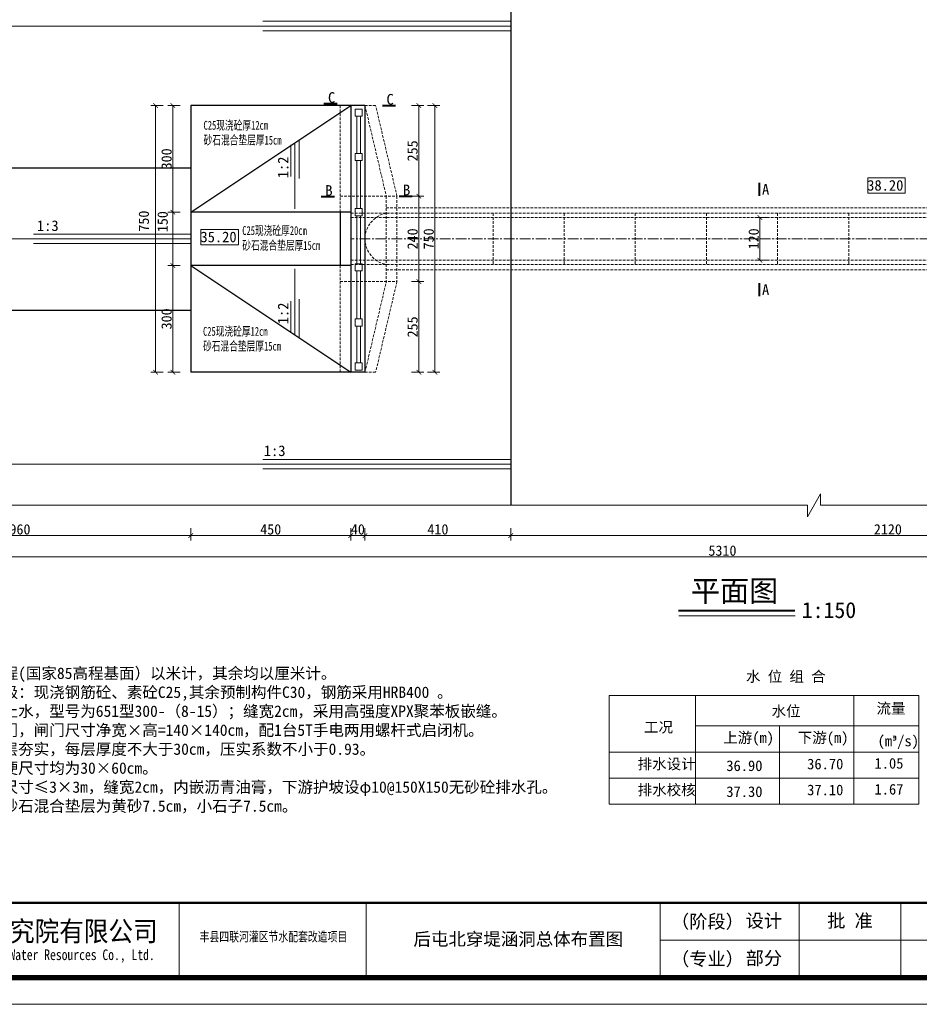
# Model space of a CAD drawing. Extents: x -27255 to 1448651, y 31034 to 8081248.
# Tile 126 of 198: x 583159 to 583412, y 3862053 to 3862330. Entities that reach past the tile are written whole.
import ezdxf
from ezdxf.enums import TextEntityAlignment as Align

# ---------------------------------------------------------------- set-up
doc = ezdxf.new("R2010")
doc.units = 0
doc.header["$PDMODE"] = 32
doc.header["$PDSIZE"] = 0.2
doc.linetypes.add('CENTER2', pattern=[1.125, 0.75, -0.125, 0.125, -0.125])
doc.linetypes.add('HIDDEN', pattern=[0.375, 0.25, -0.125])
doc.layers.get('0').update_dxf_attribs({"linetype": 'CONTINUOUS'})
doc.layers.get('Defpoints').update_dxf_attribs({"linetype": 'CONTINUOUS'})
for name, color, linetype, lineweight in [('0.09折线', 6, 'CONTINUOUS', 9), ('0.09标注线', 3, 'CONTINUOUS', 9), ('0.13填充', 8, 'CONTINUOUS', 9), ('0.13文字', 3, 'CONTINUOUS', 13), ('0.30粗线', 7, 'CONTINUOUS', 30), ('图框', 7, 'CONTINUOUS', 20), ('文字', 7, 'CONTINUOUS', 15), ('细实线', 3, 'CONTINUOUS', 20), ('虚线', 251, 'HIDDEN', 15), ('配筋1', 1, 'CONTINUOUS', 50)]:
    doc.layers.add(name, color=color, linetype=linetype, lineweight=lineweight)
doc.styles.add('-仿宋_GB2312', font='FangSong_GB2312.ttf')
doc.styles.add('LYJFS', font='times.ttf', dxfattribs={"width": 0.7})
doc.styles.get("Standard").update_dxf_attribs({"font": 'rs.shx', "bigfont": 'hztxt.shx'})
doc.styles.add('宋体', font='FangSong_GB2312.ttf')
doc.dimstyles.get("Standard").update_dxf_attribs({"dimtxt": 0.18, "dimasz": 0.18, "dimexe": 0.18, "dimexo": 0.0625, "dimgap": 0.09, "dimtad": 0, "dimtih": 1, "dimtoh": 1, "dimdec": 4, "dimzin": 0, "dimdsep": 46, "dimtxsty": 'Standard', "dimcen": 0.09, "dimadec": 0, "dimazin": 0, "dimtfac": 1, "dimtdec": 4, "dimtofl": 0, "dimtmove": 0, "dimatfit": 3, "dimfxl": 1, "dimtolj": 1, "dimtzin": 0, "dimarcsym": 0})

# ---------------------------------------------------------------- blocks, each defined once
blk = doc.blocks.new('d4trtg')
for p, q in [((655049.1983945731, 3899795.456410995), (655049.1983945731, 3899655.361745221)), ((655399.4350590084, 3899795.456410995), (655399.4350590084, 3899655.361745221)), ((655949.806960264, 3899795.456410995), (655949.806960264, 3899655.361745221)), ((656209.9827681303, 3899795.456410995), (656209.9827681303, 3899655.361745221)), ((656400.1112431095, 3899795.456410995), (656400.1112431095, 3899655.361745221))]:
    blk.add_line(p, q)
at = {"lineweight": 0}
for p, q in [((658021.2066613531, 3899725.409078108), (655949.806960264, 3899725.409078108)), ((658071.2404705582, 3899605.327936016), (653868.4004973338, 3899605.327936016))]:
    blk.add_line(p, q, dxfattribs=at)
at = {"lineweight": 0, "const_width": 10.0067618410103}
blk.add_lwpolyline([(654118.5695433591, 3902527.302393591), (658021.2066613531, 3902527.302393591), (658021.2066613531, 3899655.361745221), (654118.5695433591, 3899655.361745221)], close=True, dxfattribs=at)
at = {"lineweight": 0, "const_width": 4.002704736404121}
blk.add_lwpolyline([(658021.2066613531, 3899795.456410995), (654118.5695433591, 3899795.456410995)], dxfattribs=at)
at = {"style": '宋体'}
for s, height, width, p in [('江苏省水利勘测设计研究院有限公司', 37.52535690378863, 0.9, (654640.1952124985, 3899742.929376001)), ('丰县四联河灌区节水配套改造项目', 18.01217131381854, 0.75, (655225.535190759, 3899732.299860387)), ('Jiangsu Surveying and Design Institute of Water Resources Co., Ltd.', 20.0135236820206, 0.8, (654638.4727689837, 3899695.522921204))]:
    blk.add_text(s, height=height, dxfattribs=dict(at, width=width)).set_placement(p, align=Align.MIDDLE)
at = {"style": 'LYJFS'}
for s, p in [('（阶段）', (656038.2059940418, 3899760.432744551)), ('（专业）', (656038.2059940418, 3899690.385411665))]:
    blk.add_text(s, height=25.01690460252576, dxfattribs=at).set_placement(p, align=Align.MIDDLE_CENTER)
at = {"char_height": 25.01690460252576, "attachment_point": 5, "style": '宋体'}
for s, insert in [('设计', (656143.9596908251, 3899760.432744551)), ('批 准', (656305.0470056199, 3899760.432744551)), ('部分', (656143.9596908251, 3899690.385411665))]:
    blk.add_mtext(s, dxfattribs=dict(at, insert=insert))
blk = doc.blocks.new('_ARCHTICK')
at = {"color": 0, "linetype": 'ByBlock', "const_width": 0.15}
blk.add_lwpolyline([(-0.5, -0.5), (0.5, 0.5)], dxfattribs=at)
blk = doc.blocks.new('*D3591')
at = {"layer": '0.13文字', "color": 0, "lineweight": 9}
for p, q in [((583111.3843244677, 3862187.096356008), (583111.3843244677, 3862183.596390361)), ((583207.385006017, 3862187.096390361), (583207.385006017, 3862183.596390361)), ((583111.3843244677, 3862184.996390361), (583207.385006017, 3862184.996390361))]:
    blk.add_line(p, q, dxfattribs=at)
at = {"layer": 'Defpoints', "color": 0, "lineweight": 13}
for p in [(583111.3843244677, 3862248.442005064, -0.2873091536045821), (583207.385006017, 3862230.944734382), (583207.385006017, 3862184.996390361)]:
    blk.add_point(p, dxfattribs=at)
at = {"layer": '0.13文字', "color": 0, "lineweight": 9, "xscale": 1.3, "yscale": 1.3, "zscale": 1.3, "rotation": 180}
blk.add_blockref('_ARCHTICK', (583111.3843244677, 3862184.996390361), dxfattribs=at)
at = {"layer": '0.13文字', "color": 0, "lineweight": 9, "xscale": 1.3, "yscale": 1.3, "zscale": 1.3}
blk.add_blockref('_ARCHTICK', (583207.385006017, 3862184.996390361), dxfattribs=at)
at = {"layer": '0.13文字', "color": 0, "lineweight": 13, "insert": (583159.3846652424, 3862186.746390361), "char_height": 2.9, "attachment_point": 5, "style": '-仿宋_GB2312'}
blk.add_mtext('\\A1;960', dxfattribs=at)
blk = doc.blocks.new('*D3592')
at = {"layer": '0.13文字', "color": 0, "lineweight": 9}
for p, q in [((583207.385006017, 3862187.096390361), (583207.385006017, 3862183.596390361)), ((583252.384324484, 3862187.096390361), (583252.384324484, 3862183.596390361)), ((583207.385006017, 3862184.996390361), (583252.384324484, 3862184.996390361))]:
    blk.add_line(p, q, dxfattribs=at)
at = {"layer": 'Defpoints', "color": 0, "lineweight": 13}
for p in [(583207.385006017, 3862230.944734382), (583252.384324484, 3862230.944376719), (583252.384324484, 3862184.996390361)]:
    blk.add_point(p, dxfattribs=at)
at = {"layer": '0.13文字', "color": 0, "lineweight": 9, "xscale": 1.3, "yscale": 1.3, "zscale": 1.3, "rotation": 180}
blk.add_blockref('_ARCHTICK', (583207.385006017, 3862184.996390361), dxfattribs=at)
at = {"layer": '0.13文字', "color": 0, "lineweight": 9, "xscale": 1.3, "yscale": 1.3, "zscale": 1.3}
blk.add_blockref('_ARCHTICK', (583252.384324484, 3862184.996390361), dxfattribs=at)
at = {"layer": '0.13文字', "color": 0, "lineweight": 13, "insert": (583229.8846652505, 3862186.746390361), "char_height": 2.9, "attachment_point": 5, "style": '-仿宋_GB2312'}
blk.add_mtext('\\A1;450', dxfattribs=at)
blk = doc.blocks.new('*D3593')
at = {"layer": '0.13文字', "color": 0, "lineweight": 9}
for p, q in [((583256.384324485, 3862187.096390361), (583256.384324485, 3862183.596390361)), ((583297.3843244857, 3862187.085313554), (583297.3843244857, 3862183.596390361)), ((583256.384324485, 3862184.996390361), (583297.3843244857, 3862184.996390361))]:
    blk.add_line(p, q, dxfattribs=at)
at = {"layer": 'Defpoints', "color": 0, "lineweight": 13}
for p in [(583256.384324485, 3862230.95168914), (583297.3843244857, 3862196.529822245, 1.031418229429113), (583297.3843244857, 3862184.996390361)]:
    blk.add_point(p, dxfattribs=at)
at = {"layer": '0.13文字', "color": 0, "lineweight": 9, "xscale": 1.3, "yscale": 1.3, "zscale": 1.3, "rotation": 180}
blk.add_blockref('_ARCHTICK', (583256.384324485, 3862184.996390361), dxfattribs=at)
at = {"layer": '0.13文字', "color": 0, "lineweight": 9, "xscale": 1.3, "yscale": 1.3, "zscale": 1.3}
blk.add_blockref('_ARCHTICK', (583297.3843244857, 3862184.996390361), dxfattribs=at)
at = {"layer": '0.13文字', "color": 0, "lineweight": 13, "insert": (583276.8843244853, 3862186.746390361), "char_height": 2.9, "attachment_point": 5, "style": '-仿宋_GB2312'}
blk.add_mtext('\\A1;410', dxfattribs=at)
blk = doc.blocks.new('*D3594')
at = {"layer": '0.13文字', "color": 0, "lineweight": 9}
for p, q in [((583297.3843244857, 3862187.07764827), (583297.3843244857, 3862183.596390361)), ((583509.3843244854, 3862187.096390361), (583509.3843244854, 3862183.596390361)), ((583297.3843244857, 3862184.996390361), (583509.3843244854, 3862184.996390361))]:
    blk.add_line(p, q, dxfattribs=at)
at = {"layer": 'Defpoints', "color": 0, "lineweight": 13}
for p in [(583509.3843244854, 3862243.446169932), (583297.3843244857, 3862193.522867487, 1.031418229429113), (583509.3843244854, 3862184.996390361)]:
    blk.add_point(p, dxfattribs=at)
at = {"layer": '0.13文字', "color": 0, "lineweight": 9, "xscale": 1.3, "yscale": 1.3, "zscale": 1.3, "rotation": 180}
blk.add_blockref('_ARCHTICK', (583297.3843244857, 3862184.996390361), dxfattribs=at)
at = {"layer": '0.13文字', "color": 0, "lineweight": 9, "xscale": 1.3, "yscale": 1.3, "zscale": 1.3}
blk.add_blockref('_ARCHTICK', (583509.3843244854, 3862184.996390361), dxfattribs=at)
at = {"layer": '0.13文字', "color": 0, "lineweight": 13, "insert": (583403.3843244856, 3862186.746390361), "char_height": 2.9, "attachment_point": 5, "style": '-仿宋_GB2312'}
blk.add_mtext('\\A1;2120', dxfattribs=at)
blk = doc.blocks.new('*D3595')
at = {"layer": '0.13文字', "color": 0, "lineweight": 9}
for p, q in [((583091.3843244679, 3862181.115656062), (583091.3843244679, 3862177.615656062)), ((583622.3843153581, 3862181.115656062), (583622.3843153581, 3862177.615656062)), ((583091.3843244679, 3862179.015656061), (583622.3843153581, 3862179.015656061))]:
    blk.add_line(p, q, dxfattribs=at)
at = {"layer": 'Defpoints', "color": 0, "lineweight": 13}
for p in [(583622.3843153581, 3862253.446169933), (583091.3843244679, 3862248.442005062), (583622.3843153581, 3862179.015656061)]:
    blk.add_point(p, dxfattribs=at)
at = {"layer": '0.13文字', "color": 0, "lineweight": 9, "xscale": 1.3, "yscale": 1.3, "zscale": 1.3, "rotation": 180}
blk.add_blockref('_ARCHTICK', (583091.3843244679, 3862179.015656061), dxfattribs=at)
at = {"layer": '0.13文字', "color": 0, "lineweight": 9, "xscale": 1.3, "yscale": 1.3, "zscale": 1.3}
blk.add_blockref('_ARCHTICK', (583622.3843153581, 3862179.015656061), dxfattribs=at)
at = {"layer": '0.13文字', "color": 0, "lineweight": 13, "insert": (583356.884319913, 3862180.765656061), "char_height": 2.9, "attachment_point": 5, "style": '-仿宋_GB2312'}
blk.add_mtext('\\A1;5310', dxfattribs=at)
blk = doc.blocks.new('*D3666')
at = {"layer": '0.13文字', "color": 0, "lineweight": 9}
for p, q in [((583252.3838605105, 3862187.096390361), (583252.3838605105, 3862183.596390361)), ((583256.384324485, 3862187.096390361), (583256.384324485, 3862183.596390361)), ((583252.3838605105, 3862184.996390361), (583251.0838605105, 3862184.996390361)), ((583252.3838605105, 3862184.996390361), (583256.384324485, 3862184.996390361)), ((583256.384324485, 3862184.996390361), (583257.684324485, 3862184.996390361))]:
    blk.add_line(p, q, dxfattribs=at)
at = {"layer": 'Defpoints', "color": 0, "lineweight": 13}
for p in [(583252.3838605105, 3862230.952284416), (583256.384324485, 3862230.95168914), (583256.384324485, 3862184.996390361)]:
    blk.add_point(p, dxfattribs=at)
at = {"layer": '0.13文字', "color": 0, "lineweight": 9, "xscale": 1.3, "yscale": 1.3, "zscale": 1.3}
blk.add_blockref('_ARCHTICK', (583252.3838605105, 3862184.996390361), dxfattribs=at)
at = {"layer": '0.13文字', "color": 0, "lineweight": 9, "xscale": 1.3, "yscale": 1.3, "zscale": 1.3, "rotation": 180}
blk.add_blockref('_ARCHTICK', (583256.384324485, 3862184.996390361), dxfattribs=at)
at = {"layer": '0.13文字', "color": 0, "lineweight": 13, "insert": (583254.3840924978, 3862186.746390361), "char_height": 2.9, "attachment_point": 5, "style": '-仿宋_GB2312'}
blk.add_mtext('\\A1;40', dxfattribs=at)
blk = doc.blocks.new('*D3684')
at = {"layer": '0.13文字', "color": 0, "lineweight": 9}
for p, q in [((583369.5270990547, 3862274.444734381), (583366.0270990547, 3862274.444734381)), ((583367.4270990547, 3862274.444734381), (583367.4270990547, 3862262.444734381)), ((583369.5270990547, 3862262.444734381), (583366.0270990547, 3862262.444734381))]:
    blk.add_line(p, q, dxfattribs=at)
at = {"layer": 'Defpoints', "color": 0, "lineweight": 13}
for p in [(583372.384324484, 3862274.444734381), (583367.4270990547, 3862262.444734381), (583372.384324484, 3862262.444734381)]:
    blk.add_point(p, dxfattribs=at)
at = {"layer": '0.13文字', "color": 0, "lineweight": 9, "xscale": 1.3, "yscale": 1.3, "zscale": 1.3}
for p, rotation in [((583367.4270990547, 3862274.444734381), 90), ((583367.4270990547, 3862262.444734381), 270)]:
    blk.add_blockref('_ARCHTICK', p, dxfattribs=dict(at, rotation=rotation))
at = {"layer": '0.13文字', "color": 0, "lineweight": 13, "insert": (583365.6770990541, 3862268.444734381), "char_height": 2.9, "attachment_point": 5, "rotation": 90, "style": '-仿宋_GB2312'}
blk.add_mtext('\\A1;120', dxfattribs=at)
blk = doc.blocks.new('*D3788')
at = {"layer": '0.13文字', "color": 0, "lineweight": 9}
for p, q in [((583204.4607425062, 3862305.94473438), (583200.9607425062, 3862305.94473438)), ((583202.3607425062, 3862305.94473438), (583202.3607425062, 3862275.944734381)), ((583204.4607425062, 3862275.944734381), (583200.9607425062, 3862275.944734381))]:
    blk.add_line(p, q, dxfattribs=at)
at = {"layer": 'Defpoints', "color": 0, "lineweight": 13}
for p in [(583207.385006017, 3862305.94473438), (583202.3607425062, 3862275.944734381), (583207.3850060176, 3862275.944734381)]:
    blk.add_point(p, dxfattribs=at)
at = {"layer": '0.13文字', "color": 0, "lineweight": 9, "xscale": 1.3, "yscale": 1.3, "zscale": 1.3}
for p, rotation in [((583202.3607425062, 3862305.94473438), 90), ((583202.3607425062, 3862275.944734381), 270)]:
    blk.add_blockref('_ARCHTICK', p, dxfattribs=dict(at, rotation=rotation))
at = {"layer": '0.13文字', "color": 0, "lineweight": 13, "insert": (583200.6107425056, 3862290.944734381), "char_height": 2.9, "attachment_point": 5, "rotation": 90, "style": '-仿宋_GB2312'}
blk.add_mtext('\\A1;300', dxfattribs=at)
blk = doc.blocks.new('*D3789')
at = {"layer": '0.13文字', "color": 0, "lineweight": 9}
for p, q in [((583204.4607425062, 3862275.944734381), (583200.9607425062, 3862275.944734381)), ((583202.3607425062, 3862275.944734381), (583202.3607425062, 3862260.94473438)), ((583204.4607425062, 3862260.94473438), (583200.9607425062, 3862260.94473438))]:
    blk.add_line(p, q, dxfattribs=at)
at = {"layer": 'Defpoints', "color": 0, "lineweight": 13}
for p in [(583207.3850060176, 3862275.944734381), (583202.3607425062, 3862260.94473438), (583207.385006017, 3862260.94473438)]:
    blk.add_point(p, dxfattribs=at)
at = {"layer": '0.13文字', "color": 0, "lineweight": 9, "xscale": 1.3, "yscale": 1.3, "zscale": 1.3}
for p, rotation in [((583202.3607425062, 3862275.944734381), 90), ((583202.3607425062, 3862260.94473438), 270)]:
    blk.add_blockref('_ARCHTICK', p, dxfattribs=dict(at, rotation=rotation))
at = {"layer": '0.13文字', "color": 0, "lineweight": 13, "insert": (583199.5069889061, 3862273.285428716), "char_height": 2.9, "attachment_point": 5, "rotation": 90, "style": '-仿宋_GB2312'}
blk.add_mtext('\\A1;150', dxfattribs=at)
blk = doc.blocks.new('*D3790')
at = {"layer": '0.13文字', "color": 0, "lineweight": 9}
for p, q in [((583204.4607425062, 3862260.94473438), (583200.9607425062, 3862260.94473438)), ((583202.3607425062, 3862260.94473438), (583202.3607425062, 3862230.944734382)), ((583204.4607425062, 3862230.944734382), (583200.9607425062, 3862230.944734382))]:
    blk.add_line(p, q, dxfattribs=at)
at = {"layer": 'Defpoints', "color": 0, "lineweight": 13}
for p in [(583207.385006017, 3862260.94473438), (583202.3607425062, 3862230.944734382), (583207.385006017, 3862230.944734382)]:
    blk.add_point(p, dxfattribs=at)
at = {"layer": '0.13文字', "color": 0, "lineweight": 9, "xscale": 1.3, "yscale": 1.3, "zscale": 1.3}
for p, rotation in [((583202.3607425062, 3862260.94473438), 90), ((583202.3607425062, 3862230.944734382), 270)]:
    blk.add_blockref('_ARCHTICK', p, dxfattribs=dict(at, rotation=rotation))
at = {"layer": '0.13文字', "color": 0, "lineweight": 13, "insert": (583200.6107425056, 3862245.944734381), "char_height": 2.9, "attachment_point": 5, "rotation": 90, "style": '-仿宋_GB2312'}
blk.add_mtext('\\A1;300', dxfattribs=at)
blk = doc.blocks.new('*D3791')
at = {"layer": '0.13文字', "color": 0, "lineweight": 9}
for p, q in [((583199.6359973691, 3862305.944734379), (583196.1359973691, 3862305.944734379)), ((583197.5359973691, 3862230.944734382), (583197.5359973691, 3862305.944734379)), ((583199.6359973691, 3862230.944734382), (583196.1359973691, 3862230.944734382))]:
    blk.add_line(p, q, dxfattribs=at)
at = {"layer": 'Defpoints', "color": 0, "lineweight": 13}
for p in [(583197.5359973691, 3862305.944734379), (583207.3850060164, 3862305.944734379), (583207.385006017, 3862230.944734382)]:
    blk.add_point(p, dxfattribs=at)
at = {"layer": '0.13文字', "color": 0, "lineweight": 9, "xscale": 1.3, "yscale": 1.3, "zscale": 1.3}
for p, rotation in [((583197.5359973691, 3862305.944734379), 90), ((583197.5359973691, 3862230.944734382), 270)]:
    blk.add_blockref('_ARCHTICK', p, dxfattribs=dict(at, rotation=rotation))
at = {"layer": '0.13文字', "color": 0, "lineweight": 13, "insert": (583194.2154018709, 3862273.438766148), "char_height": 2.9, "attachment_point": 5, "rotation": 90, "style": '-仿宋_GB2312'}
blk.add_mtext('\\A1;750', dxfattribs=at)
blk = doc.blocks.new('*D4262')
at = {"layer": '0.13文字', "color": 0, "lineweight": 9}
for p, q in [((583269.4294359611, 3862305.946706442), (583272.9191982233, 3862305.946706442)), ((583271.5191982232, 3862305.946706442), (583271.5191982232, 3862280.444668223)), ((583269.4191982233, 3862280.444668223), (583272.9191982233, 3862280.444668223))]:
    blk.add_line(p, q, dxfattribs=at)
at = {"layer": 'Defpoints', "color": 0, "lineweight": 13}
for p in [(583256.3843244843, 3862305.946706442, -1.267471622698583), (583265.384287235, 3862280.444668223), (583271.5191982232, 3862280.444668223)]:
    blk.add_point(p, dxfattribs=at)
at = {"layer": '0.13文字', "color": 0, "lineweight": 9, "xscale": 1.3, "yscale": 1.3, "zscale": 1.3}
for p, rotation in [((583271.5191982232, 3862305.946706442), 90), ((583271.5191982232, 3862280.444668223), 270)]:
    blk.add_blockref('_ARCHTICK', p, dxfattribs=dict(at, rotation=rotation))
at = {"layer": '0.13文字', "color": 0, "lineweight": 13, "insert": (583269.7691982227, 3862293.195687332), "char_height": 2.9, "attachment_point": 5, "rotation": 90, "style": '-仿宋_GB2312'}
blk.add_mtext('\\A1;255', dxfattribs=at)
blk = doc.blocks.new('*D4263')
at = {"layer": '0.13文字', "color": 0, "lineweight": 9}
for p, q in [((583269.4191982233, 3862280.444668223), (583272.9191982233, 3862280.444668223)), ((583271.5191982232, 3862280.444668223), (583271.5191982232, 3862256.436399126)), ((583269.4191982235, 3862256.436399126), (583272.9191982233, 3862256.436399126))]:
    blk.add_line(p, q, dxfattribs=at)
at = {"layer": 'Defpoints', "color": 0, "lineweight": 13}
for p in [(583265.384287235, 3862280.444668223), (583265.384287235, 3862256.436399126, -8.988341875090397e-05), (583271.5191982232, 3862256.436399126)]:
    blk.add_point(p, dxfattribs=at)
at = {"layer": '0.13文字', "color": 0, "lineweight": 9, "xscale": 1.3, "yscale": 1.3, "zscale": 1.3}
for p, rotation in [((583271.5191982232, 3862280.444668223), 90), ((583271.5191982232, 3862256.436399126), 270)]:
    blk.add_blockref('_ARCHTICK', p, dxfattribs=dict(at, rotation=rotation))
at = {"layer": '0.13文字', "color": 0, "lineweight": 13, "insert": (583269.7691982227, 3862268.440533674), "char_height": 2.9, "attachment_point": 5, "rotation": 90, "style": '-仿宋_GB2312'}
blk.add_mtext('\\A1;240', dxfattribs=at)
blk = doc.blocks.new('*D4264')
at = {"layer": '0.13文字', "color": 0, "lineweight": 9}
for p, q in [((583269.4191982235, 3862256.436399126), (583272.9191982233, 3862256.436399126)), ((583271.5191982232, 3862256.436399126), (583271.5191982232, 3862230.937928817)), ((583269.4344449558, 3862230.937928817), (583272.9191982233, 3862230.937928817))]:
    blk.add_line(p, q, dxfattribs=at)
at = {"layer": 'Defpoints', "color": 0, "lineweight": 13}
for p in [(583265.384287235, 3862256.436399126, -8.988341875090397e-05), (583259.3856159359, 3862230.937928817, -1.267373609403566), (583271.5191982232, 3862230.937928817)]:
    blk.add_point(p, dxfattribs=at)
at = {"layer": '0.13文字', "color": 0, "lineweight": 9, "xscale": 1.3, "yscale": 1.3, "zscale": 1.3}
for p, rotation in [((583271.5191982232, 3862256.436399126), 90), ((583271.5191982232, 3862230.937928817), 270)]:
    blk.add_blockref('_ARCHTICK', p, dxfattribs=dict(at, rotation=rotation))
at = {"layer": '0.13文字', "color": 0, "lineweight": 13, "insert": (583269.7691982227, 3862243.687163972), "char_height": 2.9, "attachment_point": 5, "rotation": 90, "style": '-仿宋_GB2312'}
blk.add_mtext('\\A1;255', dxfattribs=at)
blk = doc.blocks.new('*D4265')
at = {"layer": '0.13文字', "color": 0, "lineweight": 9}
for p, q in [((583273.966556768, 3862305.944734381), (583277.4579820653, 3862305.944734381)), ((583276.0579820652, 3862230.937928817), (583276.0579820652, 3862305.944734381)), ((583273.966556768, 3862230.937928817), (583277.4579820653, 3862230.937928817))]:
    blk.add_line(p, q, dxfattribs=at)
at = {"layer": 'Defpoints', "color": 0, "lineweight": 13}
for p in [(583259.3856159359, 3862305.944734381, -1.26737360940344), (583276.0579820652, 3862305.944734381), (583259.3856159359, 3862230.937928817, -1.267373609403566)]:
    blk.add_point(p, dxfattribs=at)
at = {"layer": '0.13文字', "color": 0, "lineweight": 9, "xscale": 1.3, "yscale": 1.3, "zscale": 1.3}
for p, rotation in [((583276.0579820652, 3862305.944734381), 90), ((583276.0579820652, 3862230.937928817), 270)]:
    blk.add_blockref('_ARCHTICK', p, dxfattribs=dict(at, rotation=rotation))
at = {"layer": '0.13文字', "color": 0, "lineweight": 13, "insert": (583274.3079820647, 3862268.441331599), "char_height": 2.9, "attachment_point": 5, "rotation": 90, "style": '-仿宋_GB2312'}
blk.add_mtext('\\A1;750', dxfattribs=at)

msp = doc.modelspace()

# ---------------------------------------------------------------- linework, layer by layer
at = {"layer": '0.09折线', "color": 4}
for p, q in [((583254.080788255, 3862292.444899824, -2.188285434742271), (583254.080788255, 3862302.944683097, -2.188285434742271)), ((583255.0807722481, 3862302.944683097, -2.188285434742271), (583255.0807722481, 3862292.444899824, -2.188285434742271)), ((583254.080788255, 3862276.945116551, -2.188285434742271), (583254.080788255, 3862290.444899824, -2.188285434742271)), ((583255.0807722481, 3862290.444899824, -2.188285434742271), (583255.0807722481, 3862276.945116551, -2.188285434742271)), ((583254.080788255, 3862261.445333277, -2.188285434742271), (583254.080788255, 3862274.945116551, -2.188285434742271)), ((583255.0807722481, 3862274.945116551, -2.188285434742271), (583255.0807722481, 3862261.445333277, -2.188285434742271)), ((583254.080788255, 3862245.945477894, -2.188285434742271), (583254.080788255, 3862259.445333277, -2.188285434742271)), ((583255.0807722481, 3862259.445333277, -2.188285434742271), (583255.0807722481, 3862245.945307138, -2.188285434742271)), ((583254.0781585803, 3862233.552471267, -2.188285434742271), (583254.0781585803, 3862243.945478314, -2.188285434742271)), ((583255.0781425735, 3862243.945307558, -2.188285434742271), (583255.0781425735, 3862233.55230051, -2.188285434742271))]:
    msp.add_line(p, q, dxfattribs=at)
for points, elevation in [([(583255.557238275, 3862302.944683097), (583253.6641679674, 3862302.944683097), (583253.6641679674, 3862304.944683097), (583255.557238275, 3862304.944683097)], -2.839958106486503), ([(583255.556774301, 3862290.444899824), (583253.6637039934, 3862290.444899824), (583253.6637039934, 3862292.444899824), (583255.556774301, 3862292.444899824)], -1.57258449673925), ([(583255.556774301, 3862274.945116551), (583253.6637039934, 3862274.945116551), (583253.6637039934, 3862276.945116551), (583255.556774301, 3862276.945116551)], -1.57258449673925), ([(583255.556774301, 3862259.445333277), (583253.6637039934, 3862259.445333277), (583253.6637039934, 3862261.445333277), (583255.556774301, 3862261.445333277)], -1.57258449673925), ([(583255.5516515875, 3862245.945226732), (583253.6585813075, 3862245.94554999), (583253.6582397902, 3862243.945550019), (583255.5513100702, 3862243.945226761)], -1.57258449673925), ([(583255.5516515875, 3862233.552219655), (583253.6585813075, 3862233.552542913), (583253.6582397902, 3862231.552542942), (583255.5513100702, 3862231.552219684)], -1.57258449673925)]:
    msp.add_lwpolyline(points, close=True, dxfattribs=dict(at, elevation=elevation))
at = {"layer": '0.09标注线'}
for p, q in [((583297.3843244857, 3862328.279976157, -0.1385399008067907), (583111.3843244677, 3862328.279976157, -0.1385399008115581)), ((583297.3843244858, 3862329.627185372, 2.76717789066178), (583227.6642979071, 3862329.627185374, 18.26785575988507)), ((583297.3843244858, 3862326.988729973, 2.76717789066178), (583227.6642979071, 3862326.988729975, 10.87057935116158)), ((583408.290057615, 3862285.578195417), (583397.7153816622, 3862285.578195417)), ((583397.7153816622, 3862285.578195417), (583397.7153816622, 3862281.312600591)), ((583408.290057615, 3862281.312600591), (583408.290057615, 3862285.578195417)), ((583397.7153816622, 3862281.312600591), (583408.290057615, 3862281.312600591)), ((583220.8395869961, 3862271.066153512), (583210.2649110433, 3862271.066153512)), ((583210.2649110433, 3862271.066153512), (583210.2649110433, 3862266.800558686)), ((583220.8395869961, 3862266.800558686), (583220.8395869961, 3862271.066153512)), ((583210.2649110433, 3862266.800558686), (583220.8395869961, 3862266.800558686)), ((583297.3843244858, 3862206.401630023, 4.864021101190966), (583227.6642979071, 3862206.401630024, 20.36469897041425)), ((583297.3843244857, 3862205.054420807, 1.958303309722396), (583111.3843244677, 3862205.054420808, 1.958303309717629)), ((583297.3843244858, 3862203.763174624, 4.864021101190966), (583227.6642979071, 3862203.763174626, 12.96742256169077)), ((583325.0403632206, 3862139.99654183), (583412.0695737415, 3862139.99654183)), ((583325.0403632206, 3862109.462808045), (583325.0403632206, 3862139.99654183)), ((583349.3130375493, 3862109.462808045), (583349.3130375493, 3862139.99654183)), ((583393.8588454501, 3862109.462808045), (583393.8588454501, 3862139.99654183)), ((583412.0695737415, 3862109.462808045), (583412.0695737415, 3862139.99654183)), ((583412.0695737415, 3862109.462808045), (583412.0695737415, 3862139.99654183)), ((583349.3130375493, 3862131.512751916), (583412.0695737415, 3862131.512751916)), ((583372.915159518, 3862109.462808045), (583372.915159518, 3862131.512751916)), ((583325.0403632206, 3862124.055168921), (583412.0695737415, 3862124.055168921)), ((583325.0403632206, 3862116.758988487), (583412.0695737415, 3862116.758988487)), ((583325.0403632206, 3862109.462808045), (583412.0695737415, 3862109.462808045))]:
    msp.add_line(p, q, dxfattribs=at)
at = {"layer": '0.13填充', "color": 7, "lineweight": 40, "ltscale": 0.005}
msp.add_line((583344.5053569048, 3862163.970106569), (583377.2300895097, 3862163.97010657), dxfattribs=at)
at = {"layer": '0.13填充', "color": 7, "ltscale": 0.005}
msp.add_line((583344.5800807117, 3862162.47751018), (583377.2861522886, 3862162.47751018), dxfattribs=at)
at = {"layer": '0.30粗线'}
for p, q in [((583297.3843244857, 3862337.360389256, -0.2173758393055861), (583297.3843244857, 3862193.522867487, 1.031418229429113)), ((583256.384324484, 3862305.944734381), (583207.385006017, 3862305.94473438)), ((583207.385006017, 3862305.94473438), (583207.385006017, 3862230.944734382)), ((583207.385006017, 3862275.944734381), (583252.3843072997, 3862305.94473438)), ((583252.3843072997, 3862305.94473438), (583252.3838776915, 3862230.944734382)), ((583256.3843244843, 3862305.944734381), (583256.3843244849, 3862230.944734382)), ((583091.3843244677, 3862288.442005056, -0.2873091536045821), (583207.385006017, 3862288.442005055, -0.2873091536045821)), ((583252.3841635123, 3862275.944734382), (583207.3850060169, 3862275.944734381)), ((583249.384359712, 3862275.948225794), (583249.3843597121, 3862260.948225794)), ((583252.384068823, 3862260.94473438), (583207.3850060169, 3862260.94473438)), ((583207.3850060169, 3862260.94473438), (583252.3843072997, 3862230.944734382)), ((583091.3843244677, 3862248.442005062, -0.2873091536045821), (583207.385006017, 3862248.442005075, -0.2873091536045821)), ((583256.384324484, 3862230.944734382), (583207.385006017, 3862230.944734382))]:
    msp.add_line(p, q, dxfattribs=at)
at = {"layer": '细实线', "color": 3, "lineweight": 15}
for p, q in [((583235.5316464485, 3862294.904924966), (583235.5316464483, 3862285.964075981)), ((583236.7045800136, 3862295.491420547), (583236.7045800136, 3862276.861197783)), ((583237.8775135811, 3862296.077916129), (583237.8775135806, 3862285.42660372)), ((583207.385006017, 3862269.791943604), (583163.1646841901, 3862269.791943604)), ((583207.385006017, 3862268.444734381), (583111.3843244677, 3862268.444734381)), ((583207.385006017, 3862267.153488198), (583163.1646841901, 3862267.153488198)), ((583236.7045800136, 3862241.398048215), (583236.7045800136, 3862260.028270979)), ((583235.5316464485, 3862241.984543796), (583235.5316464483, 3862250.925392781)), ((583237.8775135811, 3862240.811552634), (583237.8775135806, 3862251.462865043)), ((583380.7691473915, 3862190.260141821, 2.096843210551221), (583384.4434160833, 3862196.788969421, 2.096843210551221)), ((583384.4434160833, 3862196.788969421, 2.096843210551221), (583384.4434160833, 3862193.522867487, 2.096843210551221)), ((583380.7691473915, 3862193.522867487, 2.096843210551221), (583081.0369217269, 3862193.522867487, 2.096843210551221)), ((583380.7691473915, 3862193.522867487, 2.096843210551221), (583380.7691473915, 3862190.260141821, 2.096843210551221)), ((583384.4434160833, 3862193.522867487, 2.096843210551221), (583641.4822345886, 3862193.522867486, 2.096843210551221))]:
    msp.add_line(p, q, dxfattribs=at)
at = {"layer": '细实线', "color": 1, "linetype": 'CENTER2', "lineweight": 13, "ltscale": 4}
msp.add_line((583532.3842234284, 3862268.446169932, 0.1511169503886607), (583252.384324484, 3862268.441207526, -0.37126312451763), dxfattribs=at)
at = {"layer": '虚线', "color": 8, "lineweight": 15, "ltscale": 3}
for p, q in [((583249.3841339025, 3862305.944734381), (583249.3845065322, 3862256.444658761)), ((583256.3847884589, 3862305.944734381, -1.267373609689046), (583259.3842866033, 3862305.944734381, -1.267373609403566)), ((583256.3847884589, 3862305.944734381, -1.267373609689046), (583262.3842898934, 3862280.444668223)), ((583265.384287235, 3862280.444668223), (583259.384286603, 3862305.944734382, -1.267373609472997)), ((583249.384081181, 3862280.444668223), (583265.384287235, 3862280.444668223)), ((583249.3854632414, 3862230.937574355), (583249.3840813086, 3862280.437649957)), ((583262.3842898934, 3862280.444668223), (583262.3842898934, 3862256.445154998)), ((583265.384287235, 3862280.444668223), (583265.384287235, 3862256.445261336)), ((583252.384324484, 3862275.644734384), (583532.3842234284, 3862275.644734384)), ((583262.3842898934, 3862277.144734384), (583519.3843262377, 3862277.144734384)), ((583292.384324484, 3862275.645182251), (583292.384324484, 3862261.245318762)), ((583312.384324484, 3862275.645182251), (583312.384324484, 3862261.245318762)), ((583332.384324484, 3862275.643928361), (583332.384324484, 3862261.244064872)), ((583352.384324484, 3862275.643928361), (583352.384324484, 3862261.244064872)), ((583372.384324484, 3862275.645182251), (583372.384324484, 3862261.245318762)), ((583392.384324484, 3862275.643928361), (583392.384324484, 3862261.244064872)), ((583252.384324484, 3862274.444734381), (583532.3842234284, 3862274.444734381)), ((583252.384324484, 3862262.444734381), (583532.3842234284, 3862262.444734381)), ((583252.384324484, 3862261.244734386), (583532.3842234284, 3862261.244734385)), ((583262.3842898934, 3862259.744734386), (583519.3843262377, 3862259.744734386)), ((583249.3845065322, 3862256.444694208), (583265.3847125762, 3862256.445261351)), ((583256.3861177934, 3862230.937822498, -1.267373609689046), (583262.3847153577, 3862256.438101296)), ((583265.3847126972, 3862256.438207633), (583259.3856159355, 3862230.937928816, -1.267373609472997)), ((583256.3861177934, 3862230.937822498, -1.267373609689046), (583259.3856159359, 3862230.937928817, -1.267373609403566))]:
    msp.add_line(p, q, dxfattribs=at)
msp.add_arc((583263.7042849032, 3862268.448225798), 7.319999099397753, 100.3888193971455, 259.6111806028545, dxfattribs=at)
at = {"layer": '配筋1', "color": 7, "lineweight": 40}
for p, q in [((583244.85111287, 3862306.473354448), (583248.5453908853, 3862306.473354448)), ((583261.2928210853, 3862305.971429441), (583264.9870991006, 3862305.971429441)), ((583367.239923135, 3862284.234351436), (583367.239923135, 3862280.54007342)), ((583244.1023542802, 3862280.331909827), (583247.7966322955, 3862280.331909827)), ((583265.9499859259, 3862280.471720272), (583269.6442639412, 3862280.471720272)), ((583367.239923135, 3862255.99821219), (583367.239923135, 3862252.303934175))]:
    msp.add_line(p, q, dxfattribs=at)

# ---------------------------------------------------------------- block references
at = {"layer": '图框', "xscale": 0.1501499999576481, "yscale": 0.1501500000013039, "zscale": 0.15015}
msp.add_blockref('d4trtg', (484848.5294194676, 3276527.454774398), dxfattribs=at)

# ---------------------------------------------------------------- texts
at = {"layer": '0.09标注线', "char_height": 2.99, "style": '-仿宋_GB2312'}
for s, insert, width, attachment_point in [('C', (583248.0185126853, 3862309.694039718), 2.99, 3), ('C', (583264.4602209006, 3862309.192114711), 2.99, 3), ('B', (583247.2697540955, 3862283.552595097), 2.99, 3), ('B', (583269.1173857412, 3862283.692405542), 2.99, 3), ('A', (583370.0441555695, 3862283.877869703), 2.99, 3), ('38.20', (583407.7476198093, 3862285.000549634), 2.99, 3), ('35.20', (583220.2971491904, 3862270.48850773), 2.99, 3), ('A', (583370.0441555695, 3862255.641730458), 2.99, 3), ('1:3', (583234.0401383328, 3862210.36217356, 3.114548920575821), 34.69593991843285, 3), ('水 位 组 合', (583363.496490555, 3862146.886661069), 37.64334921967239, 1), ('水位', (583370.7094293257, 3862137.141852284), 22.1962377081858, 1), ('流量', (583400.1952348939, 3862137.923757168), 22.1962377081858, 1), ('工况', (583334.8298444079, 3862132.633267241), 22.1962377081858, 1), ('上游(m)', (583357.1161174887, 3862129.692538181), 22.1962377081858, 1), ('下游(m)', (583378.0598034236, 3862129.692538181), 22.1962377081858, 1), ('(m{\\fISOCPEUR|b0|i0|c134|p34;³}/s)', (583400.5116978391, 3862128.7530984), 22.1962377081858, 1), ('排水设计', (583333.0446224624, 3862122.273945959), 22.1962377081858, 1), ('1.05', (583399.6353263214, 3862122.461680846), 22.1962377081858, 1), ('36.90', (583357.9697576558, 3862121.78647046), 22.1962377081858, 1), ('36.70', (583380.6987753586, 3862122.273945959), 22.1962377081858, 1), ('排水校核', (583333.0446224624, 3862114.977765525), 22.1962377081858, 1), ('37.30', (583357.9697576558, 3862114.490290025), 22.1962377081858, 1), ('37.10', (583380.6987753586, 3862114.977765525), 22.1962377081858, 1), ('1.67', (583399.6353263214, 3862115.165500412), 22.1962377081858, 1)]:
    msp.add_mtext(s, dxfattribs=dict(at, insert=insert, width=width, attachment_point=attachment_point))
at = {"layer": '0.09标注线', "attachment_point": 1, "style": '-仿宋_GB2312'}
for s, insert, char_height in [('{\\W0.7;C25现浇砼厚12cm\\P砂石混合垫层厚15cm}', (583210.9980441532, 3862301.638083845), 2.5), ('1:3', (583164.1546723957, 3862273.655595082), 2.99), ('{\\W0.7;C25现浇砼厚20cm\\P砂石混合垫层厚15cm}', (583221.8840924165, 3862272.032629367), 2.5), ('{\\W0.7;C25现浇砼厚12cm\\P砂石混合垫层厚15cm}', (583210.8555195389, 3862243.694215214), 2.5)]:
    msp.add_mtext(s, dxfattribs=dict(at, insert=insert, char_height=char_height))
at = {"layer": '0.13文字', "linetype": 'Continuous', "lineweight": 13, "insert": (583262.6712424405, 3862073.338817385), "char_height": 3.6, "width": 79.99331097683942, "attachment_point": 1, "style": 'LYJFS'}
msp.add_mtext('{\\fFangSong_GB2312|b0|i0|c134|p49;\\W1;   后屯北穿堤涵洞总体布置图}', dxfattribs=at)
at = {"layer": '文字', "color": 7, "attachment_point": 1, "style": '-仿宋_GB2312'}
for s, insert, char_height, width in [('平面图', (583348.0140315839, 3862172.456777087), 5.999999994, 130.0277122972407), ('1:150', (583379.1781531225, 3862166.315590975), 4.499999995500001, 15.43432107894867), ('说明：\\P     1、本图尺寸单位高程(国家85高程基面）以米计，其余均以厘米计。\\P     2、主要材料强度等级：现浇钢筋砼、素砼C25,其余预制构件C30，钢筋采用HRB400 。\\P     3、分缝处采用橡胶止水，型号为651型300-（8-15）；缝宽2cm，采用高强度XPX聚苯板嵌缝。\\P     4、本闸采用铸铁闸门，闸门尺寸净宽×高=140×140cm，配1台5T手电两用螺杆式启闭机。\\P     5、墙后回填土要分层夯实，每层厚度不大于30cm，压实系数不小于0.93。\\P     7、图中未注明砼格埂尺寸均为30×60cm。\\P     8、现浇砼护坡分块尺寸≤3×3m，缝宽2cm，内嵌沥青油膏，下游护坡设φ10@150X150无砂砼排水孔。\\P     9、图中护底、护坡砂石混合垫层为黄砂7.5cm，小石子7.5cm。\\P\\P     \\P\\P    ', (583106.5373813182, 3862153.230495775), 3.2, 208.3816698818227)]:
    msp.add_mtext(s, dxfattribs=dict(at, insert=insert, char_height=char_height, width=width))
at = {"layer": '细实线', "color": 3, "lineweight": 15, "char_height": 2.99, "width": 22.1962377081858, "attachment_point": 9, "rotation": 89.99999999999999, "style": '-仿宋_GB2312'}
for insert in [(583234.9136966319, 3862291.592975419), (583234.9136966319, 3862250.535238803)]:
    msp.add_mtext('1:2', dxfattribs=dict(at, insert=insert))

# ---------------------------------------------------------------- dimensions: what is measured, and where the dimension line sits
at = {"layer": '0.13文字', "lineweight": 13}
for base, p1, p2, picture, middle in [((583197.5359973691, 3862305.944734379), (583207.385006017, 3862230.944734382), (583207.3850060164, 3862305.944734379), '*D3791', (583194.2154018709, 3862273.438766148)), ((583202.3607425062, 3862260.94473438), (583207.3850060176, 3862275.944734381), (583207.385006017, 3862260.94473438), '*D3789', (583199.5069889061, 3862273.285428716))]:
    dim = msp.add_linear_dim(base=base, p1=p1, p2=p2, angle=90, dimstyle='Standard', override={"dimtxt": 2.9, "dimasz": 1.3, "dimexe": 1.4, "dimexo": 1.8, "dimgap": 0.3, "dimtad": 1, "dimtih": 0, "dimtoh": 0, "dimdec": 0, "dimlfac": 10, "dimtxsty": '-仿宋_GB2312', "dimblk": 'ARCHTICK', "dimtdec": 0, "dimtix": 1, "dimtofl": 1, "dimtmove": 2, "dimfxl": 2.1, "dimfxlon": 1, "dimlwd": 9, "dimlwe": 9}, dxfattribs=at)
    dim.commit()
    dim.dimension.update_dxf_attribs({"geometry": picture, "text_midpoint": middle, "dimtype": 160})
for base, p1, p2, picture, middle in [((583202.3607425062, 3862275.944734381), (583207.385006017, 3862305.94473438), (583207.3850060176, 3862275.944734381), '*D3788', (583200.6107425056, 3862290.944734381)), ((583271.5191982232, 3862280.444668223), (583256.3843244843, 3862305.946706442, -1.267471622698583), (583265.384287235, 3862280.444668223), '*D4262', (583269.7691982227, 3862293.195687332)), ((583276.0579820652, 3862305.944734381), (583259.3856159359, 3862230.937928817, -1.267373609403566), (583259.3856159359, 3862305.944734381, -1.26737360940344), '*D4265', (583274.3079820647, 3862268.441331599)), ((583271.5191982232, 3862256.436399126), (583265.384287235, 3862280.444668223), (583265.384287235, 3862256.436399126, -8.988341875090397e-05), '*D4263', (583269.7691982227, 3862268.440533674)), ((583367.4270990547, 3862262.444734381), (583372.384324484, 3862274.444734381), (583372.384324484, 3862262.444734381), '*D3684', (583365.6770990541, 3862268.444734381)), ((583202.3607425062, 3862230.944734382), (583207.385006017, 3862260.94473438), (583207.385006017, 3862230.944734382), '*D3790', (583200.6107425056, 3862245.944734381)), ((583271.5191982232, 3862230.937928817), (583265.384287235, 3862256.436399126, -8.988341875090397e-05), (583259.3856159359, 3862230.937928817, -1.267373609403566), '*D4264', (583269.7691982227, 3862243.687163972))]:
    dim = msp.add_linear_dim(base=base, p1=p1, p2=p2, angle=90, dimstyle='Standard', override={"dimtxt": 2.9, "dimasz": 1.3, "dimexe": 1.4, "dimexo": 1.8, "dimgap": 0.3, "dimtad": 1, "dimtih": 0, "dimtoh": 0, "dimdec": 0, "dimlfac": 10, "dimtxsty": '-仿宋_GB2312', "dimblk": 'ARCHTICK', "dimtdec": 0, "dimtix": 1, "dimtofl": 1, "dimtmove": 2, "dimfxl": 2.1, "dimfxlon": 1, "dimlwd": 9, "dimlwe": 9}, dxfattribs=at)
    dim.commit()
    dim.dimension.update_dxf_attribs({"geometry": picture, "text_midpoint": middle})
for base, p1, p2, picture, middle in [((583622.3843153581, 3862179.015656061), (583091.3843244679, 3862248.442005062), (583622.3843153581, 3862253.446169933), '*D3595', (583356.884319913, 3862180.765656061)), ((583207.385006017, 3862184.996390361), (583111.3843244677, 3862248.442005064, -0.2873091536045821), (583207.385006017, 3862230.944734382), '*D3591', (583159.3846652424, 3862186.746390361)), ((583509.3843244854, 3862184.996390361), (583297.3843244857, 3862193.522867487, 1.031418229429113), (583509.3843244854, 3862243.446169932), '*D3594', (583403.3843244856, 3862186.746390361)), ((583252.384324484, 3862184.996390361), (583207.385006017, 3862230.944734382), (583252.384324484, 3862230.944376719), '*D3592', (583229.8846652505, 3862186.746390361)), ((583256.384324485, 3862184.996390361), (583252.3838605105, 3862230.952284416), (583256.384324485, 3862230.95168914), '*D3666', (583254.3840924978, 3862186.746390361)), ((583297.3843244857, 3862184.996390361), (583256.384324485, 3862230.95168914), (583297.3843244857, 3862196.529822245, 1.031418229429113), '*D3593', (583276.8843244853, 3862186.746390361))]:
    dim = msp.add_linear_dim(base=base, p1=p1, p2=p2, dimstyle='Standard', override={"dimtxt": 2.9, "dimasz": 1.3, "dimexe": 1.4, "dimexo": 1.8, "dimgap": 0.3, "dimtad": 1, "dimtih": 0, "dimtoh": 0, "dimdec": 0, "dimlfac": 10, "dimtxsty": '-仿宋_GB2312', "dimblk": 'ARCHTICK', "dimtdec": 0, "dimtix": 1, "dimtofl": 1, "dimtmove": 2, "dimfxl": 2.1, "dimfxlon": 1, "dimlwd": 9, "dimlwe": 9}, dxfattribs=at)
    dim.commit()
    dim.dimension.update_dxf_attribs({"geometry": picture, "text_midpoint": middle})

doc.saveas('drawing.dxf')
